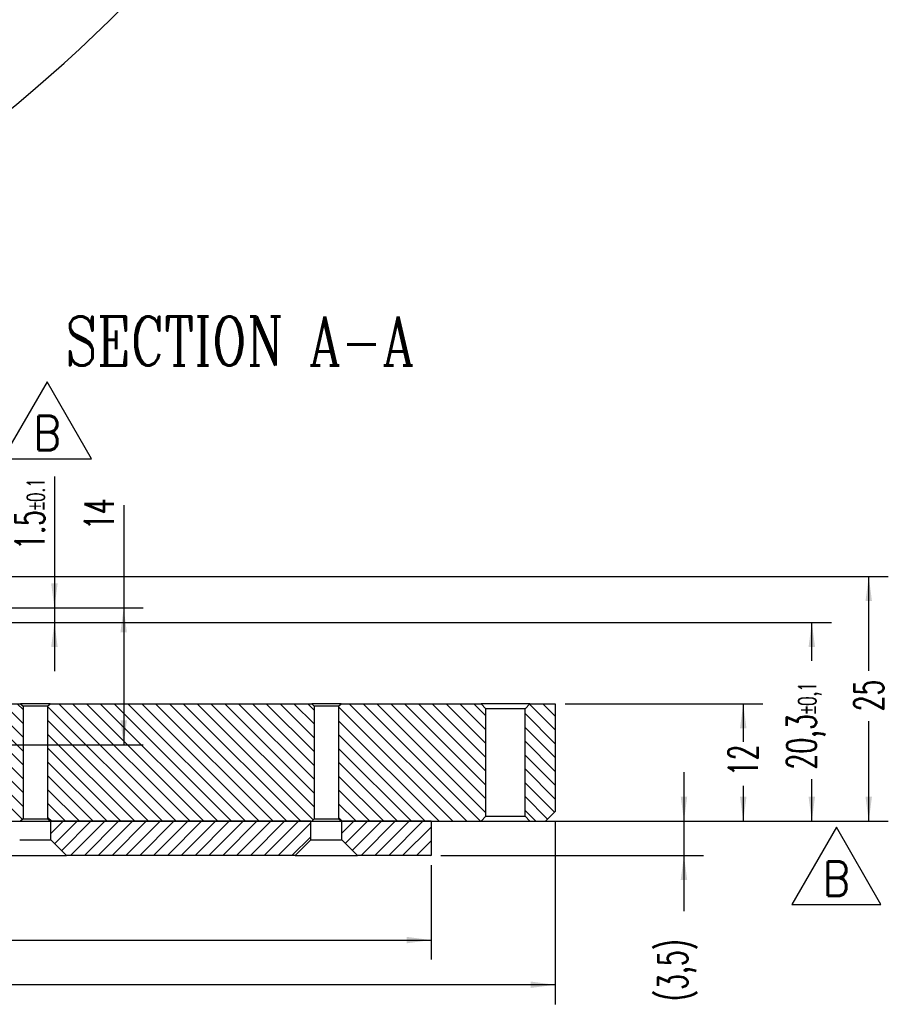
# Model space of a CAD drawing. Header units: inches. Extents: x -343 to 520, y -275 to 283.
# Tile 28 of 42: x -27 to 62, y -102 to -2. Entities that reach past the tile are written whole.
import ezdxf

# ---------------------------------------------------------------- set-up
doc = ezdxf.new("R2010")
doc.units = ezdxf.units.IN
doc.layers.add('1', color=7, linetype='Continuous')
doc.styles.add('CONVERTER_11', font='txt.shx', dxfattribs={"width": 0.9})
doc.styles.add('CONVERTER_12', font='txt.shx', dxfattribs={"width": 0.63})
doc.styles.add('CONVERTER_13', font='complex.shx', dxfattribs={"width": 0.76})
doc.dimstyles.new('ME10_DIM_16', dxfattribs={"dimtxt": 3, "dimasz": 2.5, "dimexe": 2, "dimexo": 1, "dimgap": 1, "dimtad": 0, "dimdsep": 46, "dimtxsty": 'CONVERTER_12', "dimsah": 1, "dimcen": 0.09, "dimclrd": 3, "dimclre": 3, "dimclrt": 3, "dimadec": 0, "dimazin": 0, "dimtfac": 1, "dimtdec": 4, "dimtix": 1, "dimtmove": 0, "dimatfit": 3, "dimfxl": 1, "dimtolj": 1, "dimtzin": 0, "dimarcsym": 0})
doc.dimstyles.new('ME10_DIM_18', dxfattribs={"dimtxt": 3, "dimasz": 2.5, "dimexe": 2, "dimexo": 1, "dimgap": 1, "dimtad": 0, "dimdsep": 46, "dimtxsty": 'CONVERTER_12', "dimsah": 1, "dimcen": 0.09, "dimclrd": 3, "dimclre": 3, "dimclrt": 3, "dimadec": 0, "dimazin": 0, "dimtfac": 1, "dimtdec": 4, "dimtix": 1, "dimtmove": 0, "dimatfit": 3, "dimfxl": 1, "dimtolj": 1, "dimtzin": 0, "dimarcsym": 0})
doc.dimstyles.new('ME10_DIM_19', dxfattribs={"dimtxt": 3, "dimasz": 2.5, "dimexe": 2, "dimexo": 1, "dimgap": 1, "dimtad": 0, "dimdsep": 46, "dimtxsty": 'CONVERTER_12', "dimsah": 1, "dimcen": 0.09, "dimclrd": 3, "dimclre": 3, "dimclrt": 3, "dimadec": 0, "dimazin": 0, "dimtfac": 1, "dimtdec": 4, "dimtix": 1, "dimtmove": 0, "dimatfit": 3, "dimfxl": 1, "dimtolj": 1, "dimtzin": 0, "dimarcsym": 0})
doc.dimstyles.new('ME10_DIM_20', dxfattribs={"dimtxt": 3, "dimasz": 2.5, "dimexe": 2, "dimexo": 1, "dimgap": 1, "dimtad": 0, "dimdec": 1, "dimdsep": 46, "dimtxsty": 'CONVERTER_12', "dimsah": 1, "dimcen": 0.09, "dimclrd": 3, "dimclre": 3, "dimclrt": 3, "dimadec": 0, "dimazin": 0, "dimtol": 1, "dimtp": 0.1, "dimtm": 0.1, "dimtfac": 0.6, "dimtdec": 0, "dimtix": 1, "dimtmove": 0, "dimatfit": 3, "dimfxl": 1, "dimtolj": 1, "dimtzin": 0, "dimarcsym": 0})
doc.dimstyles.new('ME10_DIM_21', dxfattribs={"dimtxt": 3, "dimasz": 2.5, "dimexe": 2, "dimexo": 1, "dimgap": 1, "dimtad": 0, "dimdec": 1, "dimdsep": 46, "dimtxsty": 'CONVERTER_12', "dimsah": 1, "dimcen": 0.09, "dimclrd": 3, "dimclre": 3, "dimclrt": 3, "dimadec": 0, "dimazin": 0, "dimtfac": 1, "dimtdec": 4, "dimtix": 1, "dimtmove": 0, "dimatfit": 3, "dimfxl": 1, "dimtolj": 1, "dimtzin": 0, "dimarcsym": 0})
doc.dimstyles.new('ME10_DIM_22', dxfattribs={"dimtxt": 3, "dimasz": 2.5, "dimexe": 2, "dimexo": 1, "dimgap": 1, "dimtad": 0, "dimdec": 1, "dimdsep": 46, "dimtxsty": 'CONVERTER_12', "dimsah": 1, "dimcen": 0.09, "dimclrd": 3, "dimclre": 3, "dimclrt": 3, "dimadec": 0, "dimazin": 0, "dimtfac": 1, "dimtdec": 4, "dimtix": 1, "dimtmove": 0, "dimatfit": 3, "dimfxl": 1, "dimtolj": 1, "dimtzin": 0, "dimarcsym": 0})
doc.dimstyles.new('ME10_DIM_28', dxfattribs={"dimtxt": 3, "dimasz": 2.5, "dimexe": 2, "dimexo": 1, "dimgap": 1, "dimtad": 1, "dimdec": 1, "dimdsep": 46, "dimtxsty": 'CONVERTER_12', "dimsah": 1, "dimcen": 0.09, "dimclrd": 3, "dimclre": 3, "dimclrt": 3, "dimadec": 0, "dimazin": 0, "dimtol": 1, "dimtp": 0.1, "dimtm": 0.1, "dimtfac": 0.6, "dimtdec": 1, "dimtix": 1, "dimtmove": 0, "dimatfit": 3, "dimfxl": 1, "dimtolj": 1, "dimtzin": 0, "dimarcsym": 0})
doc.dimstyles.new('ME10_DIM_29', dxfattribs={"dimtxt": 3, "dimasz": 2.5, "dimexe": 2, "dimexo": 1, "dimgap": 1, "dimtad": 1, "dimdec": 1, "dimdsep": 46, "dimtxsty": 'CONVERTER_12', "dimsah": 1, "dimcen": 0.09, "dimclrd": 3, "dimclre": 3, "dimclrt": 3, "dimadec": 0, "dimazin": 0, "dimtfac": 1, "dimtdec": 4, "dimtix": 1, "dimtmove": 0, "dimatfit": 3, "dimfxl": 1, "dimtolj": 1, "dimtzin": 0, "dimarcsym": 0})
pattern_1 = [(315, (0, 0), (0.707107, 0.707107), [])]
pattern_2 = [(225, (0, 0), (0.707107, -0.707107), [])]

# ---------------------------------------------------------------- blocks, each defined once
blk = doc.blocks.new('REV_TRIANGLE__11', base_point=(56.29, -89.42))
at = {"layer": '1', "color": 3, "linetype": 'Continuous'}
for p, q in [((56.29, -84.17), (51.74, -92.05)), ((60.84, -92.05), (56.29, -84.17)), ((51.74, -92.05), (60.84, -92.05))]:
    blk.add_line(p, q, dxfattribs=at)
at = {"layer": '1', "color": 3, "insert": (56.29, -89.42), "char_height": 3.5, "attachment_point": 5, "line_spacing_factor": 0.90036, "style": 'CONVERTER_11'}
blk.add_mtext('B', dxfattribs=at)
blk = doc.blocks.new('REV_TRIANGLE__12', base_point=(-24.4, -43.88))
at = {"layer": '1', "color": 3, "linetype": 'Continuous'}
for p, q in [((-24.4, -38.63), (-28.95, -46.5)), ((-19.85, -46.5), (-24.4, -38.63)), ((-28.95, -46.5), (-19.85, -46.5))]:
    blk.add_line(p, q, dxfattribs=at)
at = {"layer": '1', "color": 3, "insert": (-24.4, -43.88), "char_height": 3.5, "attachment_point": 5, "line_spacing_factor": 0.90036, "style": 'CONVERTER_11'}
blk.add_mtext('B', dxfattribs=at)
blk = doc.blocks.new('probecard_stiffener_1__45', base_point=(-277.25, -83.55))
at = {"linetype": 'Continuous'}
h = blk.add_hatch(dxfattribs=at)
h.set_pattern_fill('_USER', color=1, angle=315, pattern_type=0)
h.set_pattern_definition(pattern_1)
h.paths.add_polyline_path([(-27.1, -83.55), (-27.2, -83.55), (-36.35, -83.55), (-36.6, -83.3), (-36.6, -75.53), (-36.6, -75.38), (-36.6, -71.8), (-36.35, -71.55), (-36.13, -71.55), (-33.35, -71.55), (-27.1, -71.55), (-26.85, -71.8), (-26.85, -83.3)])
h = blk.add_hatch(dxfattribs=at)
h.set_pattern_fill('_USER', color=1, angle=315, pattern_type=0)
h.set_pattern_definition(pattern_1)
h.paths.add_polyline_path([(-24.1, -83.55), (-24, -83.55), (2.55, -83.55), (2.65, -83.55), (2.9, -83.3), (2.9, -71.8), (2.65, -71.55), (-24.1, -71.55), (-24.35, -71.8), (-24.35, -83.3)])
h = blk.add_hatch(dxfattribs=at)
h.set_pattern_fill('_USER', color=1, angle=315, pattern_type=0)
h.set_pattern_definition(pattern_1)
h.paths.add_polyline_path([(20.47, -72.05), (20.47, -83.05), (19.97, -83.55), (14.85, -83.55), (5.75, -83.55), (5.65, -83.55), (5.4, -83.3), (5.4, -71.8), (5.65, -71.55), (19.97, -71.55)])
h = blk.add_hatch(dxfattribs=at)
h.set_pattern_fill('_USER', color=1, angle=315, pattern_type=0)
h.set_pattern_definition(pattern_1)
h.paths.add_polyline_path([(27.55, -82.55), (26.55, -83.55), (24.97, -83.55), (24.47, -83.05), (24.47, -72.05), (24.97, -71.55), (27.55, -71.55)])
at = {"color": 7, "linetype": 'Continuous'}
for p, q in [((-33.35, -71.55), (-27.1, -71.55)), ((-24.1, -71.55), (-27.1, -71.55)), ((-27.1, -71.55), (-26.85, -71.8)), ((-24.35, -71.8), (-26.85, -71.8)), ((-26.85, -71.8), (-26.85, -83.3)), ((-24.35, -71.8), (-24.1, -71.55)), ((-24.35, -71.8), (-24.35, -83.3)), ((-24.1, -71.55), (2.65, -71.55)), ((2.65, -71.55), (2.9, -71.8)), ((5.65, -71.55), (2.65, -71.55)), ((2.9, -71.8), (2.9, -83.3)), ((5.4, -71.8), (2.9, -71.8)), ((5.4, -71.8), (5.65, -71.55)), ((5.4, -71.8), (5.4, -83.3)), ((5.65, -71.55), (19.97, -71.55)), ((19.97, -71.55), (20.47, -72.05)), ((24.97, -71.55), (19.97, -71.55)), ((20.47, -83.05), (20.47, -72.05)), ((24.47, -72.05), (20.47, -72.05)), ((24.47, -72.05), (24.97, -71.55)), ((24.47, -83.05), (24.47, -72.05)), ((24.97, -71.55), (27.55, -71.55)), ((27.55, -71.55), (27.55, -82.55)), ((27.55, -71.55), (27.55, -82.55)), ((-26.85, -83.3), (-27.1, -83.55)), ((-26.85, -83.3), (-24.35, -83.3)), ((-24.1, -83.55), (-24.35, -83.3)), ((2.9, -83.3), (2.65, -83.55)), ((2.9, -83.3), (5.4, -83.3)), ((5.65, -83.55), (5.4, -83.3)), ((20.47, -83.05), (19.97, -83.55)), ((20.47, -83.05), (24.47, -83.05)), ((24.97, -83.55), (24.47, -83.05)), ((26.55, -83.55), (27.55, -82.55)), ((26.55, -83.55), (27.55, -82.55)), ((-36.35, -83.55), (-27.2, -83.55)), ((-27.2, -83.55), (-27.1, -83.55)), ((-27.1, -83.55), (-24.1, -83.55)), ((-24.1, -83.55), (-24, -83.55)), ((-24, -83.55), (2.55, -83.55)), ((2.55, -83.55), (2.65, -83.55)), ((2.65, -83.55), (5.65, -83.55)), ((5.65, -83.55), (5.75, -83.55)), ((5.75, -83.55), (14.85, -83.55)), ((14.85, -83.55), (19.97, -83.55)), ((19.97, -83.55), (24.97, -83.55)), ((24.97, -83.55), (26.55, -83.55))]:
    blk.add_line(p, q, dxfattribs=at)
blk = doc.blocks.new('probe_card_stiffener_E7018-24155__46', base_point=(-277.25, -83.55))
blk.add_blockref('probecard_stiffener_1__45', (-277.25, -83.55))
blk = doc.blocks.new('probe_card_stiffner_assy_E7018-64155__48', base_point=(-277.25, -83.55))
blk.add_blockref('probe_card_stiffener_E7018-24155__46', (-277.25, -83.55))
blk = doc.blocks.new('probe_card_E7018-96550__49', base_point=(-264.55, -87.05))
at = {"linetype": 'Continuous'}
h = blk.add_hatch(dxfattribs=at)
h.set_pattern_fill('_USER', color=1, angle=225, pattern_type=0)
h.set_pattern_definition(pattern_2)
h.paths.add_polyline_path([(-24, -83.55), (-24, -85.45), (-22.4, -87.05), (0.95, -87.05), (2.55, -85.45), (2.55, -83.55)])
h = blk.add_hatch(dxfattribs=at)
h.set_pattern_fill('_USER', color=1, angle=225, pattern_type=0)
h.set_pattern_definition(pattern_2)
h.paths.add_polyline_path([(5.75, -85.45), (7.35, -87.05), (14.85, -87.05), (14.85, -83.55), (5.75, -83.55)])
at = {"color": 7, "linetype": 'Continuous'}
for p, q in [((-24, -85.45), (-24, -83.55)), ((2.55, -83.55), (-24, -83.55)), ((2.55, -85.45), (2.55, -83.55)), ((5.75, -85.45), (5.75, -83.55)), ((14.85, -83.55), (5.75, -83.55)), ((14.85, -83.55), (14.85, -87.05)), ((14.85, -83.55), (14.85, -87.05)), ((-27.2, -85.45), (-24, -85.45)), ((-22.4, -87.05), (-24, -85.45)), ((2.55, -85.45), (0.95, -87.05)), ((2.55, -85.45), (5.75, -85.45)), ((7.35, -87.05), (5.75, -85.45)), ((-28.8, -87.05), (-22.4, -87.05)), ((0.95, -87.05), (-22.4, -87.05)), ((0.95, -87.05), (7.35, -87.05)), ((14.85, -87.05), (7.35, -87.05))]:
    blk.add_line(p, q, dxfattribs=at)
blk = doc.blocks.new('probe_card_assy__50', base_point=(-277.25, -87.05))
for name, p in [('probe_card_stiffner_assy_E7018-64155__48', (-277.25, -83.55)), ('probe_card_E7018-96550__49', (-264.55, -87.05))]:
    blk.add_blockref(name, p)
blk = doc.blocks.new('*D172')
at = {"layer": '1', "color": 3, "linetype": 'Continuous'}
for p, q in [((28.55, -71.55), (48.77, -71.55)), ((46.77, -71.55), (46.77, -75.43)), ((46.77, -79.95), (46.77, -83.55)), ((27.55, -83.55), (48.77, -83.55))]:
    blk.add_line(p, q, dxfattribs=at)
at = {"layer": '1', "color": 3}
for points in [[(47.1, -74.05), (46.44, -74.05), (46.77, -71.55)], [(46.44, -81.05), (47.1, -81.05), (46.77, -83.55)]]:
    blk.add_solid(points, dxfattribs=at)
at = {"layer": '1', "color": 3, "insert": (48.27, -78.95), "char_height": 3, "attachment_point": 7, "rotation": 90, "line_spacing_factor": 0.60024, "style": 'CONVERTER_12'}
blk.add_mtext('12', dxfattribs=at)
blk = doc.blocks.new('*D174')
at = {"layer": '1', "color": 3, "linetype": 'Continuous'}
for p, q in [((-264.55, -88.05), (-264.55, -97.7)), ((14.85, -88.05), (14.85, -97.7)), ((-264.55, -95.7), (-131.41, -95.7)), ((-118.77, -95.7), (14.85, -95.7))]:
    blk.add_line(p, q, dxfattribs=at)
at = {"layer": '1', "color": 3}
for points in [[(-262.05, -95.37), (-262.05, -96.03), (-264.55, -95.7)], [(12.35, -96.03), (12.35, -95.37), (14.85, -95.7)]]:
    blk.add_solid(points, dxfattribs=at)
at = {"layer": '1', "color": 3, "insert": (-129.9, -97.05), "char_height": 3, "attachment_point": 7, "rotation": 360, "line_spacing_factor": 0.60024, "style": 'CONVERTER_12'}
blk.add_mtext('\\C3;{\\Fgdt;n}\\C3;279,4', dxfattribs=at)
blk = doc.blocks.new('*D175')
at = {"layer": '1', "color": 3, "linetype": 'Continuous'}
for p, q in [((-277.25, -83.55), (-277.25, -102.27)), ((27.55, -83.55), (27.55, -102.27)), ((-131.33, -100.27), (-277.25, -100.27)), ((27.55, -100.27), (-118.7, -100.27))]:
    blk.add_line(p, q, dxfattribs=at)
at = {"layer": '1', "color": 3}
for points in [[(-274.75, -99.94), (-274.75, -100.59), (-277.25, -100.27)], [(25.05, -100.59), (25.05, -99.94), (27.55, -100.27)]]:
    blk.add_solid(points, dxfattribs=at)
at = {"layer": '1', "color": 3, "insert": (-129.82, -101.62), "char_height": 3, "attachment_point": 7, "rotation": 0.0001, "line_spacing_factor": 0.60024, "style": 'CONVERTER_12'}
blk.add_mtext('\\C3;{\\Fgdt;n}\\C3;304,8', dxfattribs=at)
blk = doc.blocks.new('*D176')
at = {"layer": '1', "color": 3, "linetype": 'Continuous'}
for p, q in [((-32.65, -63.23), (55.78, -63.23)), ((53.78, -67.16), (53.78, -63.23)), ((53.78, -83.55), (53.78, -79.27)), ((27.55, -83.55), (55.78, -83.55))]:
    blk.add_line(p, q, dxfattribs=at)
at = {"layer": '1', "color": 3}
for points in [[(54.11, -65.73), (53.45, -65.73), (53.78, -63.23)], [(53.45, -81.05), (54.11, -81.05), (53.78, -83.55)]]:
    blk.add_solid(points, dxfattribs=at)
at = {"layer": '1', "color": 3, "insert": (55.13, -78.27), "char_height": 3, "attachment_point": 7, "rotation": 90, "line_spacing_factor": 0.60024, "style": 'CONVERTER_12'}
blk.add_mtext('\\C3;20,3\\C3;\\H1.8;{\\Fgdt;`}0,1', dxfattribs=at)
blk = doc.blocks.new('*D177')
at = {"layer": '1', "color": 3, "linetype": 'Continuous'}
for p, q in [((-52.15, -58.55), (61.6, -58.55)), ((59.6, -68.17), (59.6, -58.55)), ((59.6, -83.55), (59.6, -73.32)), ((25.97, -83.55), (61.6, -83.55))]:
    blk.add_line(p, q, dxfattribs=at)
at = {"layer": '1', "color": 3}
for points in [[(59.93, -61.05), (59.27, -61.05), (59.6, -58.55)], [(59.27, -81.05), (59.93, -81.05), (59.6, -83.55)]]:
    blk.add_solid(points, dxfattribs=at)
at = {"layer": '1', "color": 3, "insert": (61.1, -72.32), "char_height": 3, "attachment_point": 7, "rotation": 90, "line_spacing_factor": 0.60024, "style": 'CONVERTER_12'}
blk.add_mtext('25', dxfattribs=at)
blk = doc.blocks.new('*D178')
at = {"layer": '1', "color": 3, "linetype": 'Continuous'}
for p, q in [((40.71, -78.55), (40.71, -83.55)), ((27.55, -83.55), (42.71, -83.55)), ((40.71, -83.55), (40.71, -87.05)), ((15.85, -87.05), (42.71, -87.05)), ((40.71, -87.05), (40.71, -92.76))]:
    blk.add_line(p, q, dxfattribs=at)
at = {"layer": '1', "color": 3}
for points in [[(40.38, -81.05), (41.04, -81.05), (40.71, -83.55)], [(41.04, -89.55), (40.38, -89.55), (40.71, -87.05)]]:
    blk.add_solid(points, dxfattribs=at)
at = {"layer": '1', "color": 3, "insert": (42.06, -101.92), "char_height": 3, "attachment_point": 7, "rotation": 90, "line_spacing_factor": 0.60024, "style": 'CONVERTER_12'}
blk.add_mtext('\\C3;(\\C3;3,5\\C3;)', dxfattribs=at)
blk = doc.blocks.new('*D184')
at = {"layer": '1', "color": 3, "linetype": 'Continuous'}
for p, q in [((-23.65, -48.31), (-23.65, -61.75)), ((-41.25, -61.75), (-21.65, -61.75)), ((-23.65, -61.75), (-23.65, -63.23)), ((-32.65, -63.23), (-21.65, -63.23)), ((-23.65, -63.23), (-23.65, -68.23))]:
    blk.add_line(p, q, dxfattribs=at)
at = {"layer": '1', "color": 3}
for points in [[(-23.98, -59.25), (-23.32, -59.25), (-23.65, -61.75)], [(-23.32, -65.73), (-23.98, -65.73), (-23.65, -63.23)]]:
    blk.add_solid(points, dxfattribs=at)
at = {"layer": '1', "color": 3, "insert": (-24.65, -55.81), "char_height": 3, "attachment_point": 7, "rotation": 90, "line_spacing_factor": 0.60024, "style": 'CONVERTER_12'}
blk.add_mtext('\\C3;1.5\\C3;\\H1.8;{\\Fgdt;`}0.1', dxfattribs=at)
blk = doc.blocks.new('*D185')
at = {"layer": '1', "color": 3, "linetype": 'Continuous'}
for p, q in [((-16.57, -51.26), (-16.57, -61.75)), ((-41.25, -61.75), (-14.57, -61.75)), ((-16.57, -61.75), (-16.57, -75.75)), ((-41.28, -75.75), (-14.57, -75.75))]:
    blk.add_line(p, q, dxfattribs=at)
at = {"layer": '1', "color": 3}
for points in [[(-16.24, -64.25), (-16.9, -64.25), (-16.57, -61.75)], [(-16.9, -73.25), (-16.24, -73.25), (-16.57, -75.75)]]:
    blk.add_solid(points, dxfattribs=at)
at = {"layer": '1', "color": 3, "insert": (-17.57, -53.78), "char_height": 3, "attachment_point": 7, "rotation": 90, "line_spacing_factor": 0.60024, "style": 'CONVERTER_12'}
blk.add_mtext('14', dxfattribs=at)
blk = doc.blocks.new('probecard_stiffener_1__98', base_point=(-277.25, -45.4))
at = {"color": 7, "linetype": 'Continuous'}
blk.add_arc((-124.85, 107), 152.4, 302.4445, 353.5555, dxfattribs=at)
blk = doc.blocks.new('probe_card_stiffener_E7018-24155__99', base_point=(-277.25, -45.4))
blk.add_blockref('probecard_stiffener_1__98', (-277.25, -45.4))
blk = doc.blocks.new('probe_card_stiffner_assy_E7018-64155__101', base_point=(-277.25, -45.4))
blk.add_blockref('probe_card_stiffener_E7018-24155__99', (-277.25, -45.4))
blk = doc.blocks.new('probe_card_assy__103', base_point=(-277.25, -45.4))
blk.add_blockref('probe_card_stiffner_assy_E7018-64155__101', (-277.25, -45.4))
blk = doc.blocks.new('front1', base_point=(-124.85, 107))
blk.add_blockref('probe_card_assy__103', (-277.25, -45.4))
blk = doc.blocks.new('A-A__51', base_point=(-124.85, -73))
blk.add_blockref('probe_card_assy__50', (-277.25, -87.05))
at = {"layer": '1'}
for name, p in [('REV_TRIANGLE__12', (-24.396, -43.879)), ('REV_TRIANGLE__11', (56.291, -89.424))]:
    blk.add_blockref(name, p, dxfattribs=at)
at = {"layer": '1', "color": 4, "insert": (-4.706, -36.968), "char_height": 5, "attachment_point": 8, "line_spacing_factor": 1.080432, "style": 'CONVERTER_13'}
blk.add_mtext('SECTION A-A', dxfattribs=at)
at = {"layer": '1'}
for base, p1, p2, dimstyle, picture, middle in [((-23.65, -61.75), (-33.65, -63.23), (-42.25, -61.75), 'ME10_DIM_28', '*D184', (-26.15, -52.059)), ((-16.568, -61.75), (-42.281, -75.75), (-42.25, -61.75), 'ME10_DIM_29', '*D185', (-19.068, -52.516)), ((59.601, -83.55), (-53.15, -58.55), (24.97, -83.55), 'ME10_DIM_21', '*D177', (59.601, -70.747)), ((53.779, -83.55), (-33.65, -63.23), (26.55, -83.55), 'ME10_DIM_20', '*D176', (53.779, -73.212)), ((46.769, -71.55), (26.55, -83.55), (27.55, -71.55), 'ME10_DIM_16', '*D172', (46.769, -77.686))]:
    dim = blk.add_linear_dim(base=base, p1=p1, p2=p2, angle=90, dimstyle=dimstyle, dxfattribs=at)
    dim.commit()
    dim.dimension.update_dxf_attribs({"geometry": picture, "text_midpoint": middle, "text_rotation": 90})
dim = blk.add_linear_dim(base=(40.71, -83.55), p1=(14.85, -87.05), p2=(26.55, -83.55), angle=90, dimstyle='ME10_DIM_22', override={"dimpost": '(<>)'}, dxfattribs=at)
dim.commit()
dim.dimension.update_dxf_attribs({"geometry": '*D178', "text_midpoint": (40.71, -97.517), "text_rotation": 90})
dim = blk.add_linear_dim(base=(27.55, -100.265), p1=(-277.25, -82.55), p2=(27.55, -82.55), dimstyle='ME10_DIM_19', override={"dimpost": '{\\Fgdt;n}<>'}, dxfattribs=at)
dim.commit()
dim.dimension.update_dxf_attribs({"geometry": '*D175', "text_midpoint": (-125.014, -100.265), "text_rotation": 0.00014})
dim = blk.add_aligned_dim(p1=(14.85, -87.05), p2=(-264.55, -87.05), distance=8.65, dimstyle='ME10_DIM_18', override={"dimpost": '{\\Fgdt;n}<>'}, dxfattribs=at)
dim.commit()
dim.dimension.update_dxf_attribs({"geometry": '*D174', "text_midpoint": (-125.088, -95.7), "text_rotation": 0.00014})
blk = doc.blocks.new('1')
for name, p in [('front1', (-124.85, 107)), ('A-A__51', (-124.85, -73))]:
    blk.add_blockref(name, p)

msp = doc.modelspace()

# ---------------------------------------------------------------- block references
at = {"layer": '1'}
msp.add_blockref('1', (0, 0), dxfattribs=at)

doc.saveas('drawing.dxf')
